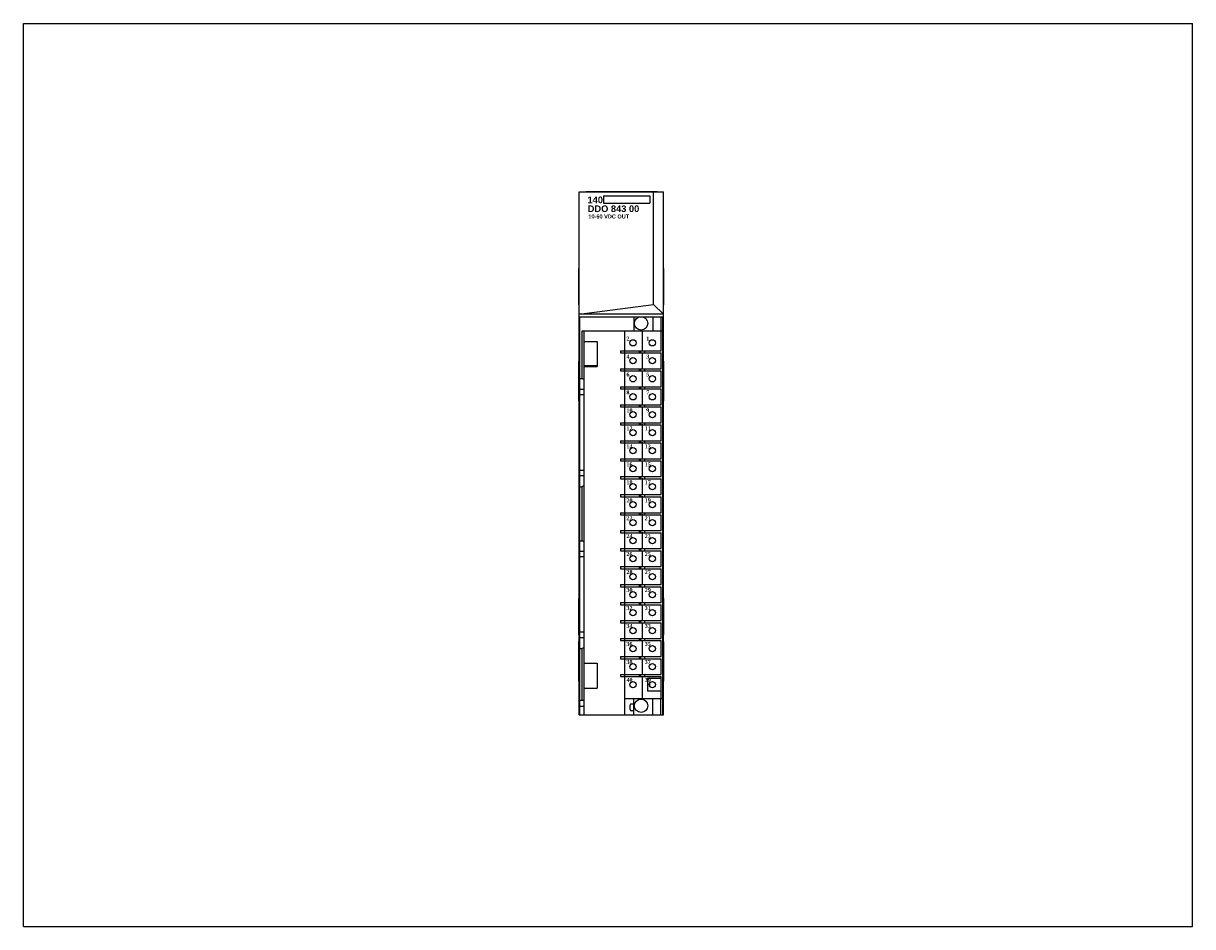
# Model space of a CAD drawing. Extents: x 0 to 22, y 0 to 27.4.
import ezdxf

# ---------------------------------------------------------------- set-up
doc = ezdxf.new("R2010")
doc.units = 0
doc.header["$LTSCALE"] = 1.21
doc.header["$MEASUREMENT"] = 0
doc.layers.get('0').update_dxf_attribs({"linetype": 'CONTINUOUS'})

msp = doc.modelspace()

# ---------------------------------------------------------------- linework, layer by layer
for p, q in [((0, 0), (0, 17)), ((0, 17), (22, 17)), ((22, 0), (22, 17)), ((10.458, 3.989), (10.458, 13.832)), ((10.458, 13.832), (12.046, 13.832)), ((10.588, 13.832), (10.588, 13.837)), ((10.588, 13.837), (11.927, 13.837)), ((10.917, 13.753), (10.917, 13.618)), ((10.917, 13.753), (11.786, 13.753)), ((11.786, 13.753), (11.786, 13.617)), ((11.859, 11.711), (11.859, 13.832)), ((11.927, 13.832), (11.927, 13.837)), ((12.046, 3.989), (12.046, 13.832)), ((10.917, 13.617), (11.786, 13.617)), ((10.452, 11.7), (10.452, 12.389)), ((10.458, 12.389), (10.452, 12.389)), ((12.046, 12.389), (12.052, 12.389)), ((12.052, 11.7), (12.052, 12.389)), ((10.458, 11.7), (10.452, 11.7)), ((10.458, 11.524), (11.859, 11.711)), ((11.859, 11.711), (12.046, 11.524)), ((12.046, 11.7), (12.052, 11.7)), ((12.046, 11.524), (10.458, 11.524)), ((10.472, 3.989), (10.472, 11.479)), ((10.472, 11.479), (11.616, 11.479)), ((11.486, 11.479), (11.486, 11.212)), ((11.63, 11.479), (12.041, 11.479)), ((11.845, 11.479), (11.845, 11.212)), ((11.994, 11.479), (11.994, 11.212)), ((12.033, 11.212), (12.033, 11.479)), ((12.042, 11.459), (12.041, 11.479)), ((12.042, 3.989), (12.042, 11.459)), ((11.647, 10.847), (11.647, 11.221)), ((10.512, 10.315), (10.512, 11.212)), ((10.512, 11.212), (12.033, 11.212)), ((10.551, 3.989), (10.551, 11.212)), ((10.551, 11.015), (10.797, 11.015)), ((10.797, 11.015), (10.797, 10.543)), ((11.317, 10.839), (11.317, 11.212)), ((12.002, 10.839), (12.002, 11.212)), ((12.034, 4.291), (12.034, 11.212)), ((11.235, 10.839), (11.235, 10.799)), ((11.235, 10.839), (12.002, 10.839)), ((11.235, 10.799), (12.002, 10.799)), ((11.313, 10.839), (11.313, 10.799)), ((11.317, 10.5), (11.317, 10.799)), ((11.589, 10.839), (11.589, 10.799)), ((11.609, 10.839), (11.609, 10.799)), ((11.647, 10.509), (11.647, 10.808)), ((11.687, 10.839), (11.687, 10.799)), ((12.002, 10.5), (12.002, 10.799)), ((10.451, 9.895), (10.451, 10.645)), ((10.451, 10.645), (10.458, 10.645)), ((10.456, 9.895), (10.456, 10.645)), ((12.046, 10.645), (12.051, 10.645)), ((12.051, 9.895), (12.051, 10.645)), ((10.451, 10.52), (10.456, 10.52)), ((10.787, 10.552), (10.551, 10.552)), ((10.551, 10.543), (10.797, 10.543)), ((10.787, 10.552), (10.787, 10.543)), ((11.235, 10.5), (11.235, 10.461)), ((11.235, 10.5), (12.002, 10.5)), ((11.235, 10.461), (12.002, 10.461)), ((11.313, 10.5), (11.313, 10.461)), ((11.317, 10.161), (11.317, 10.461)), ((11.589, 10.5), (11.589, 10.461)), ((11.609, 10.5), (11.609, 10.461)), ((11.647, 10.17), (11.647, 10.469)), ((11.687, 10.5), (11.687, 10.461)), ((12.002, 10.161), (12.002, 10.461)), ((12.046, 10.52), (12.051, 10.52)), ((10.472, 10.315), (10.512, 10.315)), ((10.551, 10.293), (10.512, 10.315)), ((11.235, 10.161), (11.235, 10.122)), ((11.235, 10.161), (12.002, 10.161)), ((11.235, 10.122), (12.002, 10.122)), ((11.313, 10.161), (11.313, 10.122)), ((11.317, 9.823), (11.317, 10.122)), ((11.589, 10.161), (11.589, 10.122)), ((11.609, 10.161), (11.609, 10.122)), ((11.647, 9.832), (11.647, 10.131)), ((11.687, 10.161), (11.687, 10.122)), ((12.002, 9.823), (12.002, 10.122)), ((10.451, 10.02), (10.456, 10.02)), ((10.551, 10.111), (10.472, 10.111)), ((10.551, 10.009), (10.472, 10.009)), ((12.046, 10.02), (12.051, 10.02)), ((10.451, 9.895), (10.458, 9.895)), ((11.235, 9.823), (11.235, 9.783)), ((11.235, 9.823), (12.002, 9.823)), ((11.235, 9.783), (12.002, 9.783)), ((11.313, 9.823), (11.313, 9.783)), ((11.317, 9.484), (11.317, 9.783)), ((11.589, 9.823), (11.589, 9.783)), ((11.609, 9.823), (11.609, 9.783)), ((11.647, 9.493), (11.647, 9.792)), ((11.687, 9.823), (11.687, 9.783)), ((12.002, 9.484), (12.002, 9.783)), ((12.051, 9.895), (12.046, 9.895)), ((11.235, 9.484), (11.235, 9.445)), ((11.235, 9.484), (12.002, 9.484)), ((11.313, 9.484), (11.313, 9.445)), ((11.589, 9.484), (11.589, 9.445)), ((11.609, 9.484), (11.609, 9.445)), ((11.687, 9.484), (11.687, 9.445)), ((11.235, 9.445), (12.002, 9.445)), ((11.317, 9.146), (11.317, 9.445)), ((11.647, 9.154), (11.647, 9.454)), ((12.002, 9.146), (12.002, 9.445)), ((11.235, 9.146), (11.235, 9.106)), ((11.235, 9.146), (12.002, 9.146)), ((11.235, 9.106), (12.002, 9.106)), ((11.313, 9.146), (11.313, 9.106)), ((11.317, 8.807), (11.317, 9.106)), ((11.589, 9.146), (11.589, 9.106)), ((11.609, 9.146), (11.609, 9.106)), ((11.647, 8.816), (11.647, 9.115)), ((11.687, 9.146), (11.687, 9.106)), ((12.002, 8.807), (12.002, 9.106)), ((11.235, 8.807), (11.235, 8.768)), ((11.235, 8.807), (12.002, 8.807)), ((11.313, 8.807), (11.313, 8.768)), ((11.589, 8.807), (11.589, 8.768)), ((11.609, 8.807), (11.609, 8.768)), ((11.687, 8.807), (11.687, 8.768)), ((10.551, 8.586), (10.472, 8.586)), ((11.235, 8.768), (12.002, 8.768)), ((11.317, 8.469), (11.317, 8.768)), ((11.647, 8.477), (11.647, 8.776)), ((12.002, 8.469), (12.002, 8.768)), ((10.551, 8.484), (10.472, 8.484)), ((11.235, 8.469), (12.002, 8.469)), ((11.235, 8.469), (11.235, 8.429)), ((11.235, 8.429), (12.002, 8.429)), ((11.313, 8.469), (11.313, 8.429)), ((11.317, 8.13), (11.317, 8.429)), ((11.589, 8.469), (11.589, 8.429)), ((11.609, 8.469), (11.609, 8.429)), ((11.647, 8.139), (11.647, 8.438)), ((11.687, 8.469), (11.687, 8.429)), ((12.002, 8.13), (12.002, 8.429)), ((10.472, 8.28), (10.512, 8.28)), ((10.551, 8.302), (10.512, 8.28)), ((10.512, 7.264), (10.512, 8.28)), ((11.235, 8.13), (12.002, 8.13)), ((11.235, 8.13), (11.235, 8.091)), ((11.235, 8.091), (12.002, 8.091)), ((11.313, 8.13), (11.313, 8.091)), ((11.317, 7.791), (11.317, 8.091)), ((11.589, 8.13), (11.589, 8.091)), ((11.609, 8.13), (11.609, 8.091)), ((11.647, 7.8), (11.647, 8.099)), ((11.687, 8.13), (11.687, 8.091)), ((12.002, 7.791), (12.002, 8.091)), ((11.235, 7.791), (12.002, 7.791)), ((11.235, 7.791), (11.235, 7.752)), ((11.235, 7.752), (12.002, 7.752)), ((11.313, 7.791), (11.313, 7.752)), ((11.317, 7.453), (11.317, 7.752)), ((11.589, 7.791), (11.589, 7.752)), ((11.609, 7.791), (11.609, 7.752)), ((11.647, 7.462), (11.647, 7.761)), ((11.687, 7.791), (11.687, 7.752)), ((12.002, 7.453), (12.002, 7.752)), ((10.472, 7.264), (10.512, 7.264)), ((10.551, 7.241), (10.512, 7.264)), ((11.235, 7.453), (12.002, 7.453)), ((11.235, 7.453), (11.235, 7.413)), ((11.235, 7.413), (12.002, 7.413)), ((11.313, 7.453), (11.313, 7.413)), ((11.317, 7.114), (11.317, 7.413)), ((11.589, 7.453), (11.589, 7.413)), ((11.609, 7.453), (11.609, 7.413)), ((11.647, 7.123), (11.647, 7.422)), ((11.687, 7.453), (11.687, 7.413)), ((12.002, 7.114), (12.002, 7.413)), ((10.551, 7.059), (10.472, 7.059)), ((11.235, 7.114), (12.002, 7.114)), ((11.235, 7.114), (11.235, 7.075)), ((11.235, 7.075), (12.002, 7.075)), ((11.313, 7.114), (11.313, 7.075)), ((11.317, 6.776), (11.317, 7.075)), ((11.589, 7.114), (11.589, 7.075)), ((11.609, 7.114), (11.609, 7.075)), ((11.647, 6.767), (11.647, 7.066)), ((11.687, 7.114), (11.687, 7.075)), ((12.002, 6.776), (12.002, 7.075)), ((10.551, 6.957), (10.472, 6.957)), ((11.235, 6.776), (12.002, 6.776)), ((11.235, 6.776), (11.235, 6.736)), ((11.235, 6.736), (12.002, 6.736)), ((11.313, 6.776), (11.313, 6.736)), ((11.317, 6.437), (11.317, 6.736)), ((11.589, 6.776), (11.589, 6.736)), ((11.609, 6.776), (11.609, 6.736)), ((11.647, 6.428), (11.647, 6.727)), ((11.687, 6.776), (11.687, 6.736)), ((12.002, 6.437), (12.002, 6.736)), ((11.235, 6.437), (12.002, 6.437)), ((11.235, 6.437), (11.235, 6.398)), ((11.235, 6.398), (12.002, 6.398)), ((11.313, 6.437), (11.313, 6.398)), ((11.317, 6.098), (11.317, 6.398)), ((11.589, 6.437), (11.589, 6.398)), ((11.609, 6.437), (11.609, 6.398)), ((11.647, 6.09), (11.647, 6.389)), ((11.687, 6.437), (11.687, 6.398)), ((12.002, 6.098), (12.002, 6.398)), ((10.458, 6.178), (10.452, 6.178)), ((10.452, 5.489), (10.452, 6.178)), ((12.046, 6.178), (12.052, 6.178)), ((12.052, 5.489), (12.052, 6.178)), ((11.235, 6.098), (12.002, 6.098)), ((11.235, 6.098), (11.235, 6.059)), ((11.235, 6.059), (12.002, 6.059)), ((11.313, 6.098), (11.313, 6.059)), ((11.317, 5.76), (11.317, 6.059)), ((11.589, 6.098), (11.589, 6.059)), ((11.609, 6.098), (11.609, 6.059)), ((11.647, 5.751), (11.647, 6.05)), ((11.687, 6.098), (11.687, 6.059)), ((12.002, 5.76), (12.002, 6.059)), ((11.235, 5.76), (12.002, 5.76)), ((11.235, 5.76), (11.235, 5.72)), ((11.235, 5.72), (12.002, 5.72)), ((11.313, 5.76), (11.313, 5.72)), ((11.317, 5.421), (11.317, 5.72)), ((11.589, 5.76), (11.589, 5.72)), ((11.609, 5.76), (11.609, 5.72)), ((11.687, 5.76), (11.687, 5.72)), ((12.002, 5.421), (12.002, 5.72)), ((10.551, 5.539), (10.472, 5.539)), ((11.647, 5.413), (11.647, 5.712)), ((10.451, 5.369), (10.458, 5.369)), ((10.451, 4.619), (10.451, 5.369)), ((10.458, 5.489), (10.452, 5.489)), ((10.456, 4.619), (10.456, 5.369)), ((10.551, 5.437), (10.472, 5.437)), ((11.235, 5.421), (12.002, 5.421)), ((11.235, 5.421), (11.235, 5.382)), ((11.235, 5.382), (12.002, 5.382)), ((11.313, 5.421), (11.313, 5.382)), ((11.317, 5.083), (11.317, 5.382)), ((11.589, 5.421), (11.589, 5.382)), ((11.609, 5.421), (11.609, 5.382)), ((11.647, 5.074), (11.647, 5.373)), ((11.687, 5.421), (11.687, 5.382)), ((12.002, 5.083), (12.002, 5.382)), ((12.046, 5.489), (12.052, 5.489)), ((12.046, 5.369), (12.051, 5.369)), ((12.051, 4.619), (12.051, 5.369)), ((10.451, 5.244), (10.456, 5.244)), ((10.472, 5.232), (10.512, 5.232)), ((10.551, 5.255), (10.512, 5.232)), ((10.512, 4.265), (10.512, 5.232)), ((11.235, 5.083), (12.002, 5.083)), ((11.235, 5.083), (11.235, 5.043)), ((11.313, 5.083), (11.313, 5.043)), ((11.589, 5.083), (11.589, 5.043)), ((11.609, 5.083), (11.609, 5.043)), ((11.687, 5.083), (11.687, 5.043)), ((12.046, 5.244), (12.051, 5.244)), ((10.551, 4.961), (10.797, 4.961)), ((10.797, 4.961), (10.797, 4.488)), ((11.235, 5.043), (12.002, 5.043)), ((11.317, 4.744), (11.317, 5.043)), ((11.647, 4.735), (11.647, 5.035)), ((12.002, 4.744), (12.002, 5.043)), ((10.451, 4.744), (10.456, 4.744)), ((11.235, 4.744), (12.002, 4.744)), ((11.235, 4.744), (11.235, 4.705)), ((11.235, 4.705), (12.002, 4.705)), ((11.313, 4.744), (11.313, 4.705)), ((11.317, 3.989), (11.317, 4.705)), ((11.589, 4.744), (11.589, 4.705)), ((11.609, 4.744), (11.609, 4.705)), ((11.647, 4.283), (11.647, 4.696)), ((11.687, 4.744), (11.687, 4.705)), ((12.002, 4.673), (11.741, 4.673)), ((11.741, 4.673), (11.741, 4.433)), ((12.002, 4.291), (12.002, 4.705)), ((12.046, 4.744), (12.051, 4.744)), ((10.451, 4.619), (10.458, 4.619)), ((10.551, 4.488), (10.797, 4.488)), ((12.002, 4.433), (11.741, 4.433)), ((12.051, 4.619), (12.046, 4.619)), ((10.472, 4.265), (10.551, 4.265)), ((11.317, 4.291), (12.034, 4.291)), ((11.486, 4.189), (11.437, 4.189)), ((11.486, 3.989), (11.486, 4.291)), ((11.845, 3.989), (11.845, 4.291)), ((11.994, 3.989), (11.994, 4.291)), ((12.033, 3.989), (12.033, 4.291)), ((10.458, 3.989), (12.046, 3.989)), ((10.551, 4.146), (10.472, 4.146)), ((11.417, 4.084), (11.417, 4.17)), ((11.486, 4.064), (11.437, 4.064)), ((0, 0), (22, 0))]:
    msp.add_line(p, q)
for centre, radius in [((11.623, 11.354), 0.125), ((11.47, 10.988), 0.0591), ((11.835, 10.988), 0.0591), ((11.47, 10.65), 0.0591), ((11.835, 10.65), 0.0591), ((11.47, 10.311), 0.0591), ((11.835, 10.311), 0.0591), ((11.47, 9.972), 0.0591), ((11.835, 9.972), 0.0591), ((11.47, 9.634), 0.0591), ((11.835, 9.634), 0.0591), ((11.47, 9.295), 0.0591), ((11.835, 9.295), 0.0591), ((11.47, 8.957), 0.0591), ((11.835, 8.957), 0.0591), ((11.47, 8.618), 0.0591), ((11.835, 8.618), 0.0591), ((11.47, 8.28), 0.0591), ((11.835, 8.28), 0.0591), ((11.47, 7.941), 0.0591), ((11.835, 7.941), 0.0591), ((11.47, 7.602), 0.0591), ((11.835, 7.602), 0.0591), ((11.47, 7.264), 0.0591), ((11.835, 7.264), 0.0591), ((11.47, 6.925), 0.0591), ((11.835, 6.925), 0.0591), ((11.47, 6.587), 0.0591), ((11.835, 6.587), 0.0591), ((11.47, 6.248), 0.0591), ((11.835, 6.248), 0.0591), ((11.47, 5.909), 0.0591), ((11.835, 5.909), 0.0591), ((11.47, 5.571), 0.0591), ((11.835, 5.571), 0.0591), ((11.47, 5.232), 0.0591), ((11.835, 5.232), 0.0591), ((11.47, 4.894), 0.0591), ((11.835, 4.894), 0.0591), ((11.47, 4.555), 0.0591), ((11.835, 4.555), 0.0591), ((11.623, 4.157), 0.125)]:
    msp.add_circle(centre, radius)
for centre, radius, start, end in [((11.847, 4.555), 0.0689, 146.4876, 214.153), ((11.437, 4.17), 0.0197, 90, 180), ((11.252, 4.246), 0.185, 333.0613, 341.0926), ((11.437, 4.084), 0.0197, 180, 270)]:
    msp.add_arc(centre, radius, start, end)

# ---------------------------------------------------------------- texts
at = {"attachment_point": 1}
for s, insert, char_height, width in [('\\fArial|b1|i0|c0|p34;140', (10.614, 13.741), 0.125, 0.28225), ('{\\fArial|b1|i0|c0|p34;DDO 843 00}', (10.618, 13.574), 0.125, 1.125), ('{\\fArial|b1|i0|c0|p34;10-60 VDC OUT}', (10.63, 13.403), 0.075, 1.1053)]:
    msp.add_mtext(s, dxfattribs=dict(at, insert=insert, char_height=char_height, width=width))
at = {"insert": (11.347, 11.105), "char_height": 0.075, "width": 0.6271, "attachment_point": 1, "line_spacing_factor": 2.704}
msp.add_mtext('{\\fTimes New Roman|b1|i0|c0|p18;2           1\\P4           3\\P6           5\\P8           7\\P10         9\\P12        11\\P14        13\\P16        15\\P18        17\\P20        19\\P22        21\\P24        23\\P26        25\\P28        27\\P30        29\\P32        31\\P34        33\\P36        35\\P38        37\\P40        39}', dxfattribs=at)

doc.saveas('drawing.dxf')
